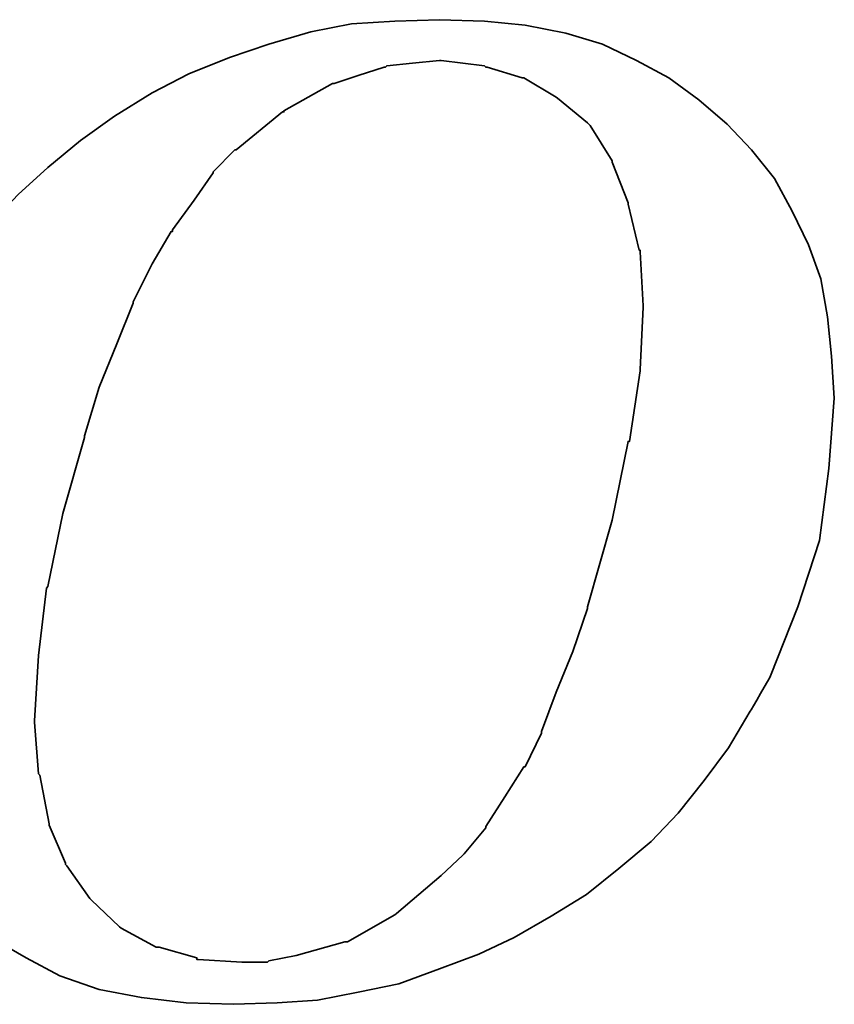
# Model space of a CAD drawing. Header units: millimetres. Extents: x 778 to 970, y 785 to 917.
# Tile 41 of 54: x 942.13 to 943.86, y 854.32 to 856.41. Entities that reach past the tile are written whole.
import ezdxf

# ---------------------------------------------------------------- set-up
doc = ezdxf.new("R2010")
doc.units = ezdxf.units.MM
doc.header["$LTSCALE"] = 0.1
doc.layers.add('layer 1', color=7, linetype='CONTINUOUS')

msp = doc.modelspace()

# ---------------------------------------------------------------- linework, layer by layer
at = {"layer": 'layer 1', "color": 1, "lineweight": 35}
for points, knots in [([(941.9617, 854.5632), (941.9617, 854.5632), (942.0133, 854.5086), (942.0133, 854.5086), (942.0133, 854.5086), (942.0133, 854.5086), (942.0766, 854.4567), (942.0766, 854.4567), (942.0766, 854.4567), (942.0766, 854.4567), (942.1456, 854.4168), (942.1456, 854.4168), (942.1456, 854.4168), (942.1456, 854.4168), (942.2176, 854.379), (942.2176, 854.379), (942.2176, 854.379), (942.2176, 854.379), (942.301, 854.3502), (942.301, 854.3502), (942.301, 854.3502), (942.301, 854.3502), (942.3904, 854.3328), (942.3904, 854.3328), (942.3904, 854.3328), (942.3904, 854.3328), (942.4855, 854.3214), (942.4855, 854.3214), (942.4855, 854.3214), (942.4855, 854.3214), (942.586, 854.3184), (942.586, 854.3184), (942.586, 854.3184), (942.586, 854.3184), (942.6784, 854.3214), (942.6784, 854.3214), (942.6784, 854.3214), (942.6784, 854.3214), (942.7645, 854.3274), (942.7645, 854.3274), (942.7645, 854.3274), (942.7645, 854.3274), (942.8509, 854.3445), (942.8509, 854.3445), (942.8509, 854.3445), (942.8509, 854.3445), (942.9373, 854.3616), (942.9373, 854.3616), (942.9373, 854.3616), (942.9373, 854.3616), (943.0237, 854.3934), (943.0237, 854.3934), (943.0237, 854.3934), (943.0237, 854.3934), (943.1071, 854.4252), (943.1071, 854.4252), (943.1071, 854.4252), (943.1071, 854.4252), (943.1821, 854.46), (943.1821, 854.46), (943.1821, 854.46), (943.1821, 854.46), (943.2601, 854.5056), (943.2601, 854.5056), (943.2601, 854.5056), (943.2601, 854.5056), (943.3351, 854.5518), (943.3351, 854.5518), (943.3351, 854.5518), (943.3351, 854.5518), (943.4041, 854.6064), (943.4041, 854.6064), (943.4041, 854.6064), (943.4041, 854.6064), (943.4728, 854.664), (943.4728, 854.664), (943.4728, 854.664), (943.4728, 854.664), (943.5304, 854.7243), (943.5304, 854.7243), (943.5304, 854.7243), (943.5304, 854.7243), (943.5853, 854.7936), (943.5853, 854.7936), (943.5853, 854.7936), (943.5853, 854.7936), (943.6369, 854.8626), (943.6369, 854.8626), (943.6369, 854.8626), (943.6369, 854.8626), (943.6831, 854.9406), (943.6831, 854.9406), (943.6831, 854.9406), (943.6831, 854.9406), (943.7263, 855.0156), (943.7263, 855.0156), (943.7263, 855.0156), (943.7263, 855.0156), (943.7842, 855.1623), (943.7842, 855.1623), (943.7842, 855.1623), (943.7842, 855.1623), (943.8301, 855.303), (943.8301, 855.303), (943.8301, 855.303), (943.8301, 855.303), (943.8499, 855.456), (943.8499, 855.456), (943.8499, 855.456), (943.8499, 855.456), (943.8616, 855.6054), (943.8616, 855.6054), (943.8616, 855.6054), (943.8616, 855.6054), (943.8556, 855.6948), (943.8556, 855.6948), (943.8556, 855.6948), (943.8556, 855.6948), (943.8472, 855.7782), (943.8472, 855.7782), (943.8472, 855.7782), (943.8472, 855.7782), (943.8331, 855.8586), (943.8331, 855.8586), (943.8331, 855.8586), (943.8331, 855.8586), (943.8067, 855.9306), (943.8067, 855.9306), (943.8067, 855.9306), (943.8067, 855.9306), (943.7722, 856.0026), (943.7722, 856.0026), (943.7722, 856.0026), (943.7722, 856.0026), (943.7347, 856.0719), (943.7347, 856.0719), (943.7347, 856.0719), (943.7347, 856.0719), (943.6861, 856.1322), (943.6861, 856.1322), (943.6861, 856.1322), (943.6861, 856.1322), (943.6342, 856.1871), (943.6342, 856.1871), (943.6342, 856.1871), (943.6342, 856.1871), (943.5739, 856.239), (943.5739, 856.239), (943.5739, 856.239), (943.5739, 856.239), (943.5103, 856.2852), (943.5103, 856.2852), (943.5103, 856.2852), (943.5103, 856.2852), (943.4413, 856.3224), (943.4413, 856.3224), (943.4413, 856.3224), (943.4413, 856.3224), (943.3693, 856.3569), (943.3693, 856.3569), (943.3693, 856.3569), (943.3693, 856.3569), (943.2919, 856.38), (943.2919, 856.38), (943.2919, 856.38), (943.2919, 856.38), (943.2052, 856.3974), (943.2052, 856.3974), (943.2052, 856.3974), (943.2052, 856.3974), (943.1188, 856.4058), (943.1188, 856.4058), (943.1188, 856.4058), (943.1188, 856.4058), (943.0237, 856.4088), (943.0237, 856.4088), (943.0237, 856.4088), (943.0237, 856.4088), (942.9286, 856.4058), (942.9286, 856.4058), (942.9286, 856.4058), (942.9286, 856.4058), (942.8368, 856.3998), (942.8368, 856.3998), (942.8368, 856.3998), (942.8368, 856.3998), (942.7501, 856.383), (942.7501, 856.383), (942.7501, 856.383), (942.7501, 856.383), (942.661, 856.3569), (942.661, 856.3569), (942.661, 856.3569), (942.661, 856.3569), (942.5776, 856.3284), (942.5776, 856.3284), (942.5776, 856.3284), (942.5776, 856.3284), (942.4915, 856.2936), (942.4915, 856.2936), (942.4915, 856.2936), (942.4915, 856.2936), (942.4135, 856.2534), (942.4135, 856.2534), (942.4135, 856.2534), (942.4135, 856.2534), (942.3331, 856.2042), (942.3331, 856.2042), (942.3331, 856.2042), (942.3331, 856.2042), (942.2611, 856.1526), (942.2611, 856.1526), (942.2611, 856.1526), (942.2611, 856.1526), (942.1918, 856.095), (942.1918, 856.095), (942.1918, 856.095), (942.1918, 856.095), (942.1285, 856.0374), (942.1285, 856.0374), (942.1285, 856.0374), (942.1285, 856.0374), (942.0709, 855.9768), (942.0709, 855.9768), (942.0709, 855.9768), (942.0709, 855.9768), (942.0163, 855.9078), (942.0163, 855.9078), (942.0163, 855.9078), (942.0163, 855.9078), (941.9671, 855.8445), (941.9671, 855.8445), (941.9671, 855.8445), (941.9671, 855.8445), (941.9269, 855.7722), (941.9269, 855.7722), (941.9269, 855.7722), (941.9269, 855.7722), (941.8927, 855.7008), (941.8927, 855.7008), (941.8927, 855.7008), (941.8927, 855.7008), (941.8291, 855.5508), (941.8291, 855.5508), (941.8291, 855.5508), (941.8291, 855.5508), (941.7859, 855.4095), (941.7859, 855.4095), (941.7859, 855.4095), (941.7859, 855.4095), (941.7631, 855.2718), (941.7631, 855.2718), (941.7631, 855.2718), (941.7631, 855.2718), (941.7517, 855.1392), (941.7517, 855.1392), (941.7517, 855.1392), (941.7517, 855.1392), (941.7571, 855.0588), (941.7571, 855.0588), (941.7571, 855.0588), (941.7571, 855.0588), (941.7661, 854.9808), (941.7661, 854.9808), (941.7661, 854.9808), (941.7661, 854.9808), (941.7685, 854.9808), (941.7685, 854.9808), (941.7685, 854.9808), (941.7685, 854.9808), (941.7805, 854.9004), (941.7805, 854.9004), (941.7805, 854.9004), (941.7805, 854.9004), (941.8063, 854.8281), (941.8063, 854.8281), (941.8063, 854.8281), (941.8063, 854.8281), (941.8351, 854.7591), (941.8351, 854.7591), (941.8351, 854.7591), (941.8351, 854.7591), (941.8693, 854.6898), (941.8693, 854.6898), (941.8693, 854.6898), (941.8693, 854.6898), (941.9125, 854.6268), (941.9125, 854.6268), (941.9125, 854.6268), (941.9125, 854.6268), (941.9617, 854.5632), (941.9617, 854.5632)], [0, 0, 0, 0, 0.013699, 0.013699, 0.013699, 0.013699, 0.027397, 0.027397, 0.027397, 0.027397, 0.041096, 0.041096, 0.041096, 0.041096, 0.054795, 0.054795, 0.054795, 0.054795, 0.068493, 0.068493, 0.068493, 0.068493, 0.082192, 0.082192, 0.082192, 0.082192, 0.09589, 0.09589, 0.09589, 0.09589, 0.109589, 0.109589, 0.109589, 0.109589, 0.123288, 0.123288, 0.123288, 0.123288, 0.136986, 0.136986, 0.136986, 0.136986, 0.150685, 0.150685, 0.150685, 0.150685, 0.164384, 0.164384, 0.164384, 0.164384, 0.178082, 0.178082, 0.178082, 0.178082, 0.191781, 0.191781, 0.191781, 0.191781, 0.205479, 0.205479, 0.205479, 0.205479, 0.219178, 0.219178, 0.219178, 0.219178, 0.232877, 0.232877, 0.232877, 0.232877, 0.246575, 0.246575, 0.246575, 0.246575, 0.260274, 0.260274, 0.260274, 0.260274, 0.273973, 0.273973, 0.273973, 0.273973, 0.287671, 0.287671, 0.287671, 0.287671, 0.30137, 0.30137, 0.30137, 0.30137, 0.315068, 0.315068, 0.315068, 0.315069, 0.328767, 0.328767, 0.328767, 0.328767, 0.342466, 0.342466, 0.342466, 0.342466, 0.356164, 0.356164, 0.356164, 0.356164, 0.369863, 0.369863, 0.369863, 0.369863, 0.383562, 0.383562, 0.383562, 0.383562, 0.39726, 0.39726, 0.39726, 0.39726, 0.410959, 0.410959, 0.410959, 0.410959, 0.424658, 0.424658, 0.424658, 0.424658, 0.438356, 0.438356, 0.438356, 0.438356, 0.452055, 0.452055, 0.452055, 0.452055, 0.465753, 0.465753, 0.465753, 0.465753, 0.479452, 0.479452, 0.479452, 0.479452, 0.493151, 0.493151, 0.493151, 0.493151, 0.506849, 0.506849, 0.506849, 0.506849, 0.520548, 0.520548, 0.520548, 0.520548, 0.534247, 0.534247, 0.534247, 0.534247, 0.547945, 0.547945, 0.547945, 0.547945, 0.561644, 0.561644, 0.561644, 0.561644, 0.575342, 0.575342, 0.575342, 0.575342, 0.589041, 0.589041, 0.589041, 0.589041, 0.60274, 0.60274, 0.60274, 0.60274, 0.616438, 0.616438, 0.616438, 0.616438, 0.630137, 0.630137, 0.630137, 0.630137, 0.643836, 0.643836, 0.643836, 0.643836, 0.657534, 0.657534, 0.657534, 0.657534, 0.671233, 0.671233, 0.671233, 0.671233, 0.684932, 0.684932, 0.684932, 0.684932, 0.69863, 0.69863, 0.69863, 0.69863, 0.712329, 0.712329, 0.712329, 0.712329, 0.726027, 0.726027, 0.726027, 0.726027, 0.739726, 0.739726, 0.739726, 0.739726, 0.753425, 0.753425, 0.753425, 0.753425, 0.767123, 0.767123, 0.767123, 0.767123, 0.780822, 0.780822, 0.780822, 0.780822, 0.794521, 0.794521, 0.794521, 0.794521, 0.808219, 0.808219, 0.808219, 0.808219, 0.821918, 0.821918, 0.821918, 0.821918, 0.835616, 0.835616, 0.835616, 0.835616, 0.849315, 0.849315, 0.849315, 0.849315, 0.863014, 0.863014, 0.863014, 0.863014, 0.876712, 0.876712, 0.876712, 0.876712, 0.890411, 0.890411, 0.890411, 0.890411, 0.90411, 0.90411, 0.90411, 0.90411, 0.917808, 0.917808, 0.917808, 0.917808, 0.931507, 0.931507, 0.931507, 0.931507, 0.945205, 0.945205, 0.945205, 0.945205, 0.958904, 0.958904, 0.958904, 0.958904, 0.972603, 0.972603, 0.972603, 0.972603, 0.986301, 0.986301, 0.986301, 0.986301, 1, 1, 1, 1]), ([(942.2695, 855.525), (942.2695, 855.525), (942.301, 855.6288), (942.301, 855.6288), (942.301, 855.6288), (942.301, 855.6288), (942.3385, 855.7209), (942.3385, 855.7209), (942.3385, 855.7209), (942.3385, 855.7209), (942.373, 855.807), (942.373, 855.807), (942.373, 855.807), (942.373, 855.807), (942.373, 855.81), (942.373, 855.81), (942.373, 855.81), (942.373, 855.81), (942.4135, 855.8904), (942.4135, 855.8904), (942.4135, 855.8904), (942.4135, 855.8904), (942.4537, 855.9594), (942.4537, 855.9594), (942.4537, 855.9594), (942.4537, 855.9594), (942.4567, 855.9594), (942.4567, 855.9594), (942.4567, 855.9594), (942.4567, 855.9594), (942.4567, 855.9624), (942.4567, 855.9624), (942.4567, 855.9624), (942.4567, 855.9624), (942.5026, 856.0257), (942.5026, 856.0257), (942.5026, 856.0257), (942.5026, 856.0257), (942.5431, 856.0836), (942.5431, 856.0836), (942.5431, 856.0836), (942.5431, 856.0836), (942.5431, 856.086), (942.5431, 856.086), (942.5431, 856.086), (942.5431, 856.086), (942.589, 856.1322), (942.589, 856.1322), (942.589, 856.1322), (942.589, 856.1322), (942.592, 856.1322), (942.592, 856.1322), (942.592, 856.1322), (942.592, 856.1322), (942.6901, 856.2132), (942.6901, 856.2132), (942.6901, 856.2132), (942.6901, 856.2132), (942.6931, 856.2132), (942.6931, 856.2132), (942.6931, 856.2132), (942.6931, 856.2132), (942.6931, 856.2156), (942.6931, 856.2156), (942.6931, 856.2156), (942.6931, 856.2156), (942.7963, 856.2732), (942.7963, 856.2732), (942.7963, 856.2732), (942.7963, 856.2732), (942.7996, 856.2732), (942.7996, 856.2732), (942.7996, 856.2732), (942.7996, 856.2732), (942.8509, 856.2906), (942.8509, 856.2906), (942.8509, 856.2906), (942.8509, 856.2906), (942.9061, 856.308), (942.9061, 856.308), (942.9061, 856.308), (942.9061, 856.308), (942.9085, 856.308), (942.9085, 856.308), (942.9085, 856.308), (942.9085, 856.308), (942.9115, 856.311), (942.9115, 856.311), (942.9115, 856.311), (942.9115, 856.311), (942.9661, 856.3164), (942.9661, 856.3164), (942.9661, 856.3164), (942.9661, 856.3164), (943.0237, 856.3224), (943.0237, 856.3224), (943.0237, 856.3224), (943.0237, 856.3224), (943.0267, 856.3224), (943.0267, 856.3224), (943.0267, 856.3224), (943.0267, 856.3224), (943.1188, 856.311), (943.1188, 856.311), (943.1188, 856.311), (943.1188, 856.311), (943.1215, 856.308), (943.1215, 856.308), (943.1215, 856.308), (943.1215, 856.308), (943.1245, 856.308), (943.1245, 856.308), (943.1245, 856.308), (943.1245, 856.308), (943.1992, 856.2852), (943.1992, 856.2852), (943.1992, 856.2852), (943.1992, 856.2852), (943.2022, 856.2852), (943.2022, 856.2852), (943.2022, 856.2852), (943.2022, 856.2852), (943.2712, 856.2444), (943.2712, 856.2444), (943.2712, 856.2444), (943.2712, 856.2444), (943.2742, 856.242), (943.2742, 856.242), (943.2742, 856.242), (943.2742, 856.242), (943.3375, 856.1898), (943.3375, 856.1898), (943.3375, 856.1898), (943.3375, 856.1898), (943.3405, 856.1871), (943.3405, 856.1871), (943.3405, 856.1871), (943.3405, 856.1871), (943.3435, 856.1841), (943.3435, 856.1841), (943.3435, 856.1841), (943.3435, 856.1841), (943.3897, 856.1091), (943.3897, 856.1091), (943.3897, 856.1091), (943.3897, 856.1091), (943.3897, 856.1064), (943.3897, 856.1064), (943.3897, 856.1064), (943.3897, 856.1064), (943.4239, 856.02), (943.4239, 856.02), (943.4239, 856.02), (943.4239, 856.02), (943.4239, 856.017), (943.4239, 856.017), (943.4239, 856.017), (943.4239, 856.017), (943.4473, 855.9195), (943.4473, 855.9195), (943.4473, 855.9195), (943.4473, 855.9195), (943.4497, 855.9195), (943.4497, 855.9195), (943.4497, 855.9195), (943.4497, 855.9195), (943.4497, 855.9162), (943.4497, 855.9162), (943.4497, 855.9162), (943.4497, 855.9162), (943.4557, 855.801), (943.4557, 855.801), (943.4557, 855.801), (943.4557, 855.801), (943.4557, 855.7983), (943.4557, 855.7983), (943.4557, 855.7983), (943.4557, 855.7983), (943.4497, 855.666), (943.4497, 855.666), (943.4497, 855.666), (943.4497, 855.666), (943.4497, 855.663), (943.4497, 855.663), (943.4497, 855.663), (943.4497, 855.663), (943.4269, 855.5136), (943.4269, 855.5136), (943.4269, 855.5136), (943.4269, 855.5136), (943.4239, 855.5136), (943.4239, 855.5136), (943.4239, 855.5136), (943.4239, 855.5136), (943.3897, 855.3462), (943.3897, 855.3462), (943.3897, 855.3462), (943.3897, 855.3462), (943.3375, 855.1623), (943.3375, 855.1623), (943.3375, 855.1623), (943.3375, 855.1623), (943.3375, 855.159), (943.3375, 855.159), (943.3375, 855.159), (943.3375, 855.159), (943.3063, 855.0672), (943.3063, 855.0672), (943.3063, 855.0672), (943.3063, 855.0672), (943.2712, 854.9808), (943.2712, 854.9808), (943.2712, 854.9808), (943.2712, 854.9808), (943.2397, 854.8974), (943.2397, 854.8974), (943.2397, 854.8974), (943.2397, 854.8974), (943.2397, 854.8944), (943.2397, 854.8944), (943.2397, 854.8944), (943.2397, 854.8944), (943.2052, 854.8224), (943.2052, 854.8224), (943.2052, 854.8224), (943.2052, 854.8224), (943.2022, 854.8224), (943.2022, 854.8224), (943.2022, 854.8224), (943.2022, 854.8224), (943.1623, 854.7591), (943.1623, 854.7591), (943.1623, 854.7591), (943.1623, 854.7591), (943.1215, 854.6958), (943.1215, 854.6958), (943.1215, 854.6958), (943.1215, 854.6958), (943.1215, 854.6928), (943.1215, 854.6928), (943.1215, 854.6928), (943.1215, 854.6928), (943.0759, 854.6382), (943.0759, 854.6382), (943.0759, 854.6382), (943.0759, 854.6382), (943.0729, 854.6352), (943.0729, 854.6352), (943.0729, 854.6352), (943.0729, 854.6352), (943.0267, 854.592), (943.0267, 854.592), (943.0267, 854.592), (943.0267, 854.592), (942.9319, 854.5113), (942.9319, 854.5113), (942.9319, 854.5113), (942.9319, 854.5113), (942.9286, 854.5086), (942.9286, 854.5086), (942.9286, 854.5086), (942.9286, 854.5086), (942.8281, 854.451), (942.8281, 854.451), (942.8281, 854.451), (942.8281, 854.451), (942.8251, 854.451), (942.8251, 854.451), (942.8251, 854.451), (942.8251, 854.451), (942.8224, 854.451), (942.8224, 854.451), (942.8224, 854.451), (942.8224, 854.451), (942.7189, 854.4222), (942.7189, 854.4222), (942.7189, 854.4222), (942.7189, 854.4222), (942.661, 854.4105), (942.661, 854.4105), (942.661, 854.4105), (942.661, 854.4105), (942.658, 854.4078), (942.658, 854.4078), (942.658, 854.4078), (942.658, 854.4078), (942.6553, 854.4078), (942.6553, 854.4078), (942.6553, 854.4078), (942.6553, 854.4078), (942.6034, 854.4078), (942.6034, 854.4078), (942.6034, 854.4078), (942.6034, 854.4078), (942.5113, 854.4135), (942.5113, 854.4135), (942.5113, 854.4135), (942.5113, 854.4135), (942.5083, 854.4135), (942.5083, 854.4135), (942.5083, 854.4135), (942.5083, 854.4135), (942.5083, 854.4168), (942.5083, 854.4168), (942.5083, 854.4168), (942.5083, 854.4168), (942.4279, 854.4396), (942.4279, 854.4396), (942.4279, 854.4396), (942.4279, 854.4396), (942.4249, 854.4396), (942.4249, 854.4396), (942.4249, 854.4396), (942.4249, 854.4396), (942.4219, 854.4396), (942.4219, 854.4396), (942.4219, 854.4396), (942.4219, 854.4396), (942.3472, 854.4798), (942.3472, 854.4798), (942.3472, 854.4798), (942.3472, 854.4798), (942.3442, 854.4828), (942.3442, 854.4828), (942.3442, 854.4828), (942.3442, 854.4828), (942.2839, 854.5404), (942.2839, 854.5404), (942.2839, 854.5404), (942.2839, 854.5404), (942.2809, 854.5434), (942.2809, 854.5434), (942.2809, 854.5434), (942.2809, 854.5434), (942.2323, 854.6124), (942.2323, 854.6124), (942.2323, 854.6124), (942.2323, 854.6124), (942.2293, 854.6154), (942.2293, 854.6154), (942.2293, 854.6154), (942.2293, 854.6154), (942.2293, 854.6178), (942.2293, 854.6178), (942.2293, 854.6178), (942.2293, 854.6178), (942.1945, 854.6988), (942.1945, 854.6988), (942.1945, 854.6988), (942.1945, 854.6988), (942.1945, 854.7018), (942.1945, 854.7018), (942.1945, 854.7018), (942.1945, 854.7018), (942.1747, 854.805), (942.1747, 854.805), (942.1747, 854.805), (942.1747, 854.805), (942.1717, 854.808), (942.1717, 854.808), (942.1717, 854.808), (942.1717, 854.808), (942.1633, 854.9172), (942.1633, 854.9172), (942.1633, 854.9172), (942.1633, 854.9172), (942.1633, 854.9202), (942.1633, 854.9202), (942.1633, 854.9202), (942.1633, 854.9202), (942.1717, 855.0588), (942.1717, 855.0588), (942.1717, 855.0588), (942.1717, 855.0588), (942.1888, 855.2022), (942.1888, 855.2022), (942.1888, 855.2022), (942.1888, 855.2022), (942.1918, 855.2052), (942.1918, 855.2052), (942.1918, 855.2052), (942.1918, 855.2052), (942.2236, 855.3606), (942.2236, 855.3606), (942.2236, 855.3606), (942.2236, 855.3606), (942.2695, 855.522), (942.2695, 855.522), (942.2695, 855.522), (942.2695, 855.522), (942.2695, 855.525), (942.2695, 855.525)], [0, 0, 0, 0, 0.010204, 0.010204, 0.010204, 0.010204, 0.020408, 0.020408, 0.020408, 0.020408, 0.030612, 0.030612, 0.030612, 0.030612, 0.040816, 0.040816, 0.040816, 0.040816, 0.05102, 0.05102, 0.05102, 0.05102, 0.061224, 0.061224, 0.061224, 0.061224, 0.071429, 0.071429, 0.071429, 0.071429, 0.081633, 0.081633, 0.081633, 0.081633, 0.091837, 0.091837, 0.091837, 0.091837, 0.102041, 0.102041, 0.102041, 0.102041, 0.112245, 0.112245, 0.112245, 0.112245, 0.122449, 0.122449, 0.122449, 0.122449, 0.132653, 0.132653, 0.132653, 0.132653, 0.142857, 0.142857, 0.142857, 0.142857, 0.153061, 0.153061, 0.153061, 0.153061, 0.163265, 0.163265, 0.163265, 0.163265, 0.173469, 0.173469, 0.173469, 0.173469, 0.183673, 0.183673, 0.183673, 0.183673, 0.193878, 0.193878, 0.193878, 0.193878, 0.204082, 0.204082, 0.204082, 0.204082, 0.214286, 0.214286, 0.214286, 0.214286, 0.22449, 0.22449, 0.22449, 0.22449, 0.234694, 0.234694, 0.234694, 0.234694, 0.244898, 0.244898, 0.244898, 0.244898, 0.255102, 0.255102, 0.255102, 0.255102, 0.265306, 0.265306, 0.265306, 0.265306, 0.27551, 0.27551, 0.27551, 0.27551, 0.285714, 0.285714, 0.285714, 0.285714, 0.295918, 0.295918, 0.295918, 0.295918, 0.306122, 0.306122, 0.306122, 0.306122, 0.316327, 0.316327, 0.316327, 0.316327, 0.326531, 0.326531, 0.326531, 0.326531, 0.336735, 0.336735, 0.336735, 0.336735, 0.346939, 0.346939, 0.346939, 0.346939, 0.357143, 0.357143, 0.357143, 0.357143, 0.367347, 0.367347, 0.367347, 0.367347, 0.377551, 0.377551, 0.377551, 0.377551, 0.387755, 0.387755, 0.387755, 0.387755, 0.397959, 0.397959, 0.397959, 0.397959, 0.408163, 0.408163, 0.408163, 0.408163, 0.418367, 0.418367, 0.418367, 0.418367, 0.428571, 0.428571, 0.428571, 0.428571, 0.438776, 0.438776, 0.438776, 0.438776, 0.44898, 0.44898, 0.44898, 0.44898, 0.459184, 0.459184, 0.459184, 0.459184, 0.469388, 0.469388, 0.469388, 0.469388, 0.479592, 0.479592, 0.479592, 0.479592, 0.489796, 0.489796, 0.489796, 0.489796, 0.5, 0.5, 0.5, 0.5, 0.510204, 0.510204, 0.510204, 0.510204, 0.520408, 0.520408, 0.520408, 0.520408, 0.530612, 0.530612, 0.530612, 0.530612, 0.540816, 0.540816, 0.540816, 0.540816, 0.55102, 0.55102, 0.55102, 0.55102, 0.561224, 0.561224, 0.561224, 0.561224, 0.571429, 0.571429, 0.571429, 0.571429, 0.581633, 0.581633, 0.581633, 0.581633, 0.591837, 0.591837, 0.591837, 0.591837, 0.602041, 0.602041, 0.602041, 0.602041, 0.612245, 0.612245, 0.612245, 0.612245, 0.622449, 0.622449, 0.622449, 0.622449, 0.632653, 0.632653, 0.632653, 0.632653, 0.642857, 0.642857, 0.642857, 0.642857, 0.653061, 0.653061, 0.653061, 0.653061, 0.663265, 0.663265, 0.663265, 0.663265, 0.673469, 0.673469, 0.673469, 0.673469, 0.683673, 0.683673, 0.683673, 0.683673, 0.693878, 0.693878, 0.693878, 0.693878, 0.704082, 0.704082, 0.704082, 0.704082, 0.714286, 0.714286, 0.714286, 0.714286, 0.72449, 0.72449, 0.72449, 0.72449, 0.734694, 0.734694, 0.734694, 0.734694, 0.744898, 0.744898, 0.744898, 0.744898, 0.755102, 0.755102, 0.755102, 0.755102, 0.765306, 0.765306, 0.765306, 0.765306, 0.77551, 0.77551, 0.77551, 0.77551, 0.785714, 0.785714, 0.785714, 0.785714, 0.795918, 0.795918, 0.795918, 0.795918, 0.806122, 0.806122, 0.806122, 0.806122, 0.816327, 0.816327, 0.816327, 0.816327, 0.826531, 0.826531, 0.826531, 0.826531, 0.836735, 0.836735, 0.836735, 0.836735, 0.846939, 0.846939, 0.846939, 0.846939, 0.857143, 0.857143, 0.857143, 0.857143, 0.867347, 0.867347, 0.867347, 0.867347, 0.877551, 0.877551, 0.877551, 0.877551, 0.887755, 0.887755, 0.887755, 0.887755, 0.897959, 0.897959, 0.897959, 0.897959, 0.908163, 0.908163, 0.908163, 0.908163, 0.918367, 0.918367, 0.918367, 0.918367, 0.928571, 0.928571, 0.928571, 0.928571, 0.938776, 0.938776, 0.938776, 0.938776, 0.94898, 0.94898, 0.94898, 0.94898, 0.959184, 0.959184, 0.959184, 0.959184, 0.969388, 0.969388, 0.969388, 0.969388, 0.979592, 0.979592, 0.979592, 0.979592, 0.989796, 0.989796, 0.989796, 0.989796, 1, 1, 1, 1])]:
    msp.add_open_spline(points, degree=3, knots=knots, dxfattribs=at)

doc.saveas('drawing.dxf')
